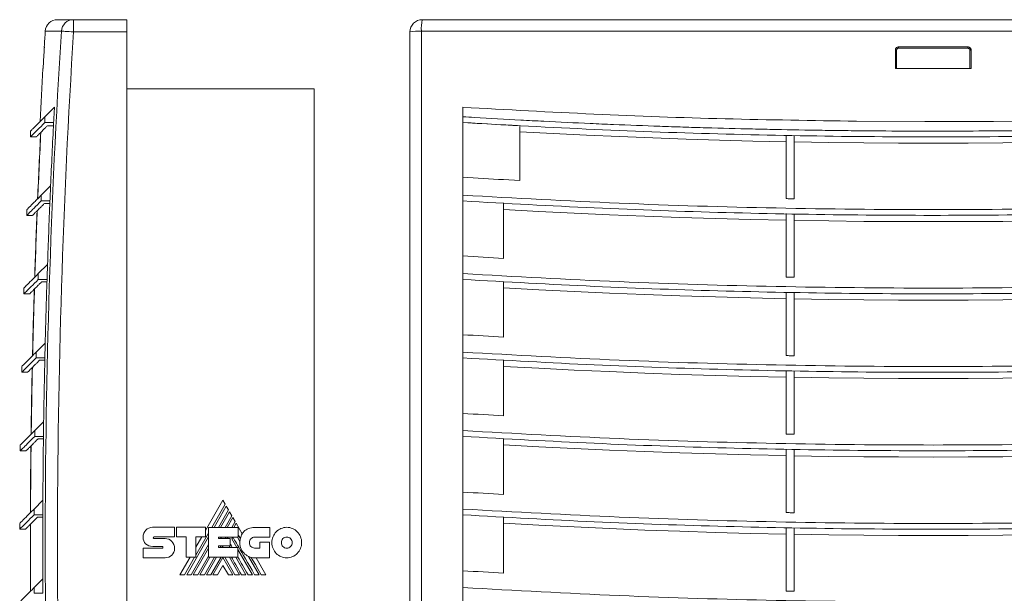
# Model space of a CAD drawing. Header units: millimetres. Extents: x -25 to 446, y -26 to 356.
# Tile 3 of 5: x -25 to 217, y 215 to 356. Entities that reach past the tile are written whole.
import ezdxf

# ---------------------------------------------------------------- set-up
doc = ezdxf.new("R2010")
doc.units = ezdxf.units.MM
doc.linetypes.add('PHANTOM', pattern=[12.7, 6.35, -1.27, 1.27, -1.27, 1.27, -1.27])
doc.layers.add('___VS___', color=7, linetype='Continuous', lineweight=15)

msp = doc.modelspace()

# ---------------------------------------------------------------- linework, layer by layer
at = {"color": 7, "linetype": 'Continuous', "lineweight": 15}
for p, q in [((-15.53, 355.99), (-11.58, 355.99)), ((-11.58, 355.99), (-11.58, 352.99)), ((-11.58, 355.99), (1.52, 355.99)), ((1.52, 355.99), (1.52, 352.99)), ((74.03, 355.99), (325.03, 355.99)), ((325.22, 353.18), (73.84, 353.18)), ((73.84, 353.18), (73.84, 101.8)), ((1.52, 352.99), (-11.58, 352.99)), ((1.52, 101.99), (1.52, 352.99)), ((71.03, 101.99), (71.03, 352.99)), ((190.23, 343.99), (190.23, 348.51)), ((190.53, 348.49), (190.53, 343.99)), ((191.03, 349.31), (208.03, 349.31)), ((208.03, 348.99), (191.03, 348.99)), ((208.53, 343.99), (208.53, 348.49)), ((208.83, 348.51), (208.83, 343.99)), ((-19.08, 343.99), (-19.06, 343.99)), ((190.23, 343.99), (208.83, 343.99)), ((47.52, 338.99), (1.52, 338.99)), ((47.52, 338.99), (47.52, 115.99)), ((-16.27, 334.49), (-18.62, 332.15)), ((84.03, 334.49), (84.03, 332.15)), ((-18.62, 332.15), (-18.63, 330.73)), ((84.03, 332.15), (84.03, 330.74)), ((-18.63, 330.73), (-16.47, 330.74)), ((84.03, 330.74), (84.03, 315.18)), ((98.03, 329.93), (98.03, 329.93)), ((98.03, 316.48), (98.03, 329.76)), ((-22.15, 328.62), (-22.15, 327.2)), ((-22.15, 327.2), (-20.73, 327.2)), ((163.37, 312.03), (163.37, 327.56)), ((165.37, 327.53), (165.37, 312)), ((-17.22, 315.18), (-19.52, 312.88)), ((84.03, 315.18), (84.03, 312.88)), ((94.03, 316.7), (98.03, 316.48)), ((-19.52, 312.88), (-19.52, 311.47)), ((84.03, 312.88), (84.03, 311.47)), ((-19.52, 311.47), (-17.38, 311.47)), ((-18.69, 310.88), (-17.4, 310.88)), ((84.03, 311.47), (84.03, 295.87)), ((94.03, 297.37), (94.03, 310.88)), ((-23.05, 309.35), (-23.05, 307.93)), ((-23.05, 307.93), (-21.62, 307.93)), ((163.37, 292.76), (163.37, 308.35)), ((165.37, 308.31), (165.37, 292.72)), ((-17.97, 295.87), (-20.24, 293.61)), ((84.03, 295.87), (84.03, 293.61)), ((-20.24, 293.61), (-20.24, 292.19)), ((84.03, 293.61), (84.03, 292.19)), ((-20.24, 292.19), (-18.09, 292.19)), ((-19.41, 291.61), (-18.11, 291.61)), ((84.03, 292.19), (84.03, 276.56)), ((94.03, 278.05), (94.03, 291.61)), ((-23.77, 290.07), (-23.77, 288.66)), ((-23.77, 288.66), (-22.34, 288.66)), ((163.37, 273.48), (163.37, 289.07)), ((165.37, 289.04), (165.37, 273.44)), ((-18.54, 276.56), (-20.77, 274.33)), ((84.03, 276.56), (84.03, 274.33)), ((-20.77, 274.33), (-20.77, 272.92)), ((84.03, 274.33), (84.03, 272.92)), ((-24.3, 270.8), (-24.3, 269.39)), ((-20.77, 272.92), (-18.63, 272.92)), ((-19.94, 272.33), (-18.64, 272.33)), ((84.03, 272.92), (84.03, 257.25)), ((94.03, 258.73), (94.03, 272.33)), ((-24.3, 269.39), (-22.87, 269.39)), ((163.37, 254.2), (163.37, 269.8)), ((165.37, 269.76), (165.37, 254.16)), ((-18.92, 257.25), (-21.11, 255.06)), ((84.03, 257.25), (84.03, 255.06)), ((-21.11, 255.06), (-21.11, 253.65)), ((84.03, 255.06), (84.03, 253.65)), ((-24.65, 251.53), (-24.65, 250.11)), ((-21.11, 253.65), (-18.97, 253.65)), ((-20.29, 253.06), (-18.98, 253.06)), ((84.03, 253.65), (84.03, 237.94)), ((94.03, 239.4), (94.03, 253.06)), ((-24.65, 250.11), (-23.21, 250.11)), ((163.37, 234.92), (163.37, 250.53)), ((165.37, 250.49), (165.37, 234.88)), ((-19.12, 237.94), (-21.27, 235.79)), ((25.11, 237.94), (20.85, 230.56)), ((22.41, 231.3), (25.68, 236.97)), ((25.68, 236.97), (25.11, 237.94)), ((84.03, 237.94), (84.03, 235.79)), ((-21.27, 235.79), (-21.27, 234.37)), ((25.93, 236.53), (22.91, 231.3)), ((24.03, 231.3), (26.49, 235.57)), ((26.74, 235.13), (24.53, 231.3)), ((26.49, 235.57), (25.93, 236.53)), ((27.3, 234.17), (26.74, 235.13)), ((84.03, 235.79), (84.03, 234.37)), ((-24.8, 232.26), (-24.8, 230.84)), ((-21.27, 234.37), (-19.13, 234.37)), ((-20.44, 233.79), (-19.13, 233.79)), ((25.64, 231.3), (27.3, 234.17)), ((27.55, 233.74), (26.14, 231.3)), ((27.28, 231.3), (28.11, 232.75)), ((28.11, 232.75), (27.55, 233.74)), ((28.36, 232.33), (27.76, 231.3)), ((29.85, 229.74), (28.36, 232.33)), ((84.03, 234.37), (84.03, 218.64)), ((94.03, 220.08), (94.03, 233.79)), ((-24.8, 230.84), (-23.37, 230.84)), ((7.84, 231.33), (13.2, 231.33)), ((13.2, 231.33), (13.2, 228.94)), ((13.73, 228.94), (13.73, 231.32)), ((13.73, 231.32), (20.85, 231.32)), ((18.48, 224.49), (21.57, 229.85)), ((20.85, 231.32), (20.85, 228.96)), ((21.57, 223.94), (21.57, 231.3)), ((21.57, 231.3), (28.83, 231.3)), ((28.83, 231.3), (28.83, 228.92)), ((32.89, 231.28), (36.62, 231.28)), ((36.62, 231.28), (36.62, 228.89)), ((163.37, 215.64), (163.37, 231.26)), ((165.37, 231.22), (165.37, 215.61)), ((8.15, 228.94), (13.2, 228.94)), ((8.16, 228.57), (10.89, 228.57)), ((16.04, 228.94), (13.73, 228.94)), ((16.04, 223.94), (16.04, 228.94)), ((16.2, 219.68), (21.57, 228.97)), ((20.85, 228.96), (18.48, 228.96)), ((18.48, 223.94), (18.48, 228.96)), ((19.92, 228.96), (18.48, 226.46)), ((23.98, 228.92), (28.83, 228.92)), ((23.98, 228.92), (23.98, 228.53)), ((23.98, 228.53), (26.87, 228.53)), ((24.54, 228.53), (24.77, 228.92)), ((25.67, 228.53), (25.9, 228.92)), ((26.16, 228.53), (26.39, 228.92)), ((26.87, 228.53), (26.87, 226.73)), ((27.27, 228.5), (27.52, 228.92)), ((27.27, 228.5), (28.5, 226.37)), ((28.64, 228.92), (29.27, 227.83)), ((36.62, 228.89), (32.89, 228.89)), ((34.18, 226.21), (34.18, 227.63)), ((34.18, 227.63), (36.54, 227.63)), ((36.54, 227.63), (36.54, 223.83)), ((5.5, 226.2), (10.2, 226.2)), ((10.2, 226.6), (7.85, 226.6)), ((17.32, 219.68), (21.57, 227.05)), ((17.83, 219.68), (21.57, 226.17)), ((23.98, 226.73), (26.87, 226.73)), ((23.98, 226.73), (23.98, 226.37)), ((23.98, 226.37), (28.79, 226.37)), ((24.42, 226.37), (24.63, 226.73)), ((24.91, 226.37), (25.12, 226.73)), ((26.67, 226.73), (26.88, 226.37)), ((28.79, 223.94), (28.79, 226.37)), ((28.79, 225.87), (32.37, 219.68)), ((32.89, 226.21), (34.18, 226.21)), ((10.89, 223.84), (5.5, 223.84)), ((17.02, 223.94), (14.56, 219.68)), ((15.7, 219.68), (18.16, 223.94)), ((16.04, 223.94), (18.48, 223.94)), ((18.93, 219.68), (21.57, 224.25)), ((19.43, 219.68), (21.89, 223.94)), ((20.54, 219.68), (23.01, 223.94)), ((21.05, 219.68), (23.51, 223.94)), ((21.57, 223.94), (28.79, 223.94)), ((22.16, 219.68), (24.63, 223.94)), ((22.66, 219.68), (25.1, 223.9)), ((27.54, 219.68), (25.1, 223.9)), ((28.04, 219.68), (25.57, 223.94)), ((26.68, 223.94), (29.14, 219.68)), ((28.29, 223.94), (30.75, 219.68)), ((31.39, 224.16), (33.98, 219.68)), ((36.54, 223.83), (32.91, 223.83)), ((35.66, 219.68), (33.27, 223.83)), ((25.1, 221.97), (23.76, 219.68)), ((25.1, 221.97), (26.43, 219.68)), ((-19.12, 218.64), (-21.24, 216.52)), ((84.03, 218.64), (84.03, 216.52)), ((-21.24, 216.52), (-21.24, 215.1)), ((84.03, 216.52), (84.03, 215.1)), ((-21.24, 215.1), (-19.1, 215.1)), ((84.03, 215.1), (84.03, 199.33))]:
    msp.add_line(p, q, dxfattribs=at)
at = {"color": 8, "linetype": 'Continuous', "lineweight": 15}
for p, q in [((-14.57, 353.18), (-18.53, 353.18)), ((-18.77, 349.31), (-18.75, 349.31)), ((-18.75, 349.31), (-18.75, 349.29))]:
    msp.add_line(p, q, dxfattribs=at)
at = {"color": 7, "linetype": 'Continuous', "lineweight": 15, "flags": 128}
for points in [[(-11.58, 352.99), (-12.14, 353.02), (-12.68, 353.06), (-13.18, 353.09), (-13.63, 353.12), (-14, 353.14), (-14.29, 353.16), (-14.48, 353.17), (-14.57, 353.18)], [(315.03, 334.49), (298.27, 333.54), (281.5, 332.74), (264.71, 332.09), (247.92, 331.58), (231.11, 331.23), (214.3, 331.02), (197.49, 330.97), (180.68, 331.06)], [(-16.51, 329.94), (-17.09, 329.94), (-18.01, 329.93)], [(98.03, 328.44), (106.19, 328.01), (114.35, 327.61), (122.51, 327.26), (130.68, 326.93), (138.85, 326.65), (147.02, 326.4), (155.19, 326.19), (163.37, 326.01)], [(165.37, 325.97), (173.91, 325.83), (182.45, 325.74), (190.99, 325.68), (199.53, 325.66), (208.07, 325.68), (216.62, 325.74), (225.16, 325.83), (233.7, 325.97)], [(94.03, 316.7), (92.78, 316.77), (91.53, 316.84), (90.28, 316.91), (89.03, 316.98), (87.78, 317.06), (86.53, 317.13), (85.28, 317.21), (84.03, 317.28)], [(163.37, 312.03), (163.62, 312.03), (163.87, 312.02), (164.12, 312.02), (164.37, 312.01), (164.62, 312.01), (164.87, 312.01), (165.12, 312), (165.37, 312)], [(94.03, 309.39), (102.69, 308.91), (111.35, 308.48), (120.01, 308.09), (128.67, 307.74), (137.34, 307.43), (146.02, 307.16), (154.69, 306.93), (163.37, 306.74)], [(165.37, 306.7), (173.91, 306.56), (182.45, 306.46), (190.99, 306.4), (199.53, 306.38), (208.07, 306.4), (216.62, 306.46), (225.16, 306.56), (233.7, 306.7)], [(94.03, 297.37), (92.78, 297.44), (91.53, 297.51), (90.28, 297.58), (89.03, 297.66), (87.78, 297.73), (86.53, 297.8), (85.28, 297.87), (84.03, 297.95)], [(163.37, 292.76), (163.62, 292.75), (163.87, 292.75), (164.12, 292.74), (164.37, 292.74), (164.62, 292.73), (164.87, 292.73), (165.12, 292.72), (165.37, 292.72)], [(94.03, 290.12), (102.69, 289.64), (111.35, 289.21), (120.01, 288.82), (128.67, 288.46), (137.34, 288.15), (146.02, 287.88), (154.69, 287.65), (163.37, 287.46)], [(165.37, 287.43), (173.91, 287.29), (182.45, 287.19), (190.99, 287.13), (199.53, 287.11), (208.07, 287.13), (216.62, 287.19), (225.16, 287.29), (233.7, 287.43)], [(94.03, 278.05), (92.78, 278.12), (91.53, 278.19), (90.28, 278.26), (89.03, 278.33), (87.78, 278.4), (86.53, 278.47), (85.28, 278.54), (84.03, 278.62)], [(163.37, 273.48), (163.62, 273.47), (163.87, 273.47), (164.12, 273.46), (164.37, 273.46), (164.62, 273.45), (164.87, 273.45), (165.12, 273.45), (165.37, 273.44)], [(94.03, 270.84), (102.69, 270.37), (111.35, 269.94), (120.01, 269.54), (128.67, 269.19), (137.34, 268.88), (146.02, 268.61), (154.69, 268.38), (163.37, 268.19)], [(165.37, 268.15), (173.91, 268.02), (182.45, 267.92), (190.99, 267.86), (199.53, 267.84), (208.07, 267.86), (216.62, 267.92), (225.16, 268.02), (233.7, 268.15)], [(94.03, 258.73), (92.78, 258.79), (91.53, 258.86), (90.28, 258.93), (89.03, 259), (87.78, 259.07), (86.53, 259.14), (85.28, 259.21), (84.03, 259.29)], [(163.37, 254.2), (163.62, 254.19), (163.87, 254.19), (164.12, 254.19), (164.37, 254.18), (164.62, 254.18), (164.87, 254.17), (165.12, 254.17), (165.37, 254.16)], [(94.03, 251.57), (102.69, 251.1), (111.35, 250.66), (120.01, 250.27), (128.67, 249.92), (137.34, 249.61), (146.02, 249.34), (154.69, 249.11), (163.37, 248.92)], [(165.37, 248.88), (173.91, 248.74), (182.45, 248.64), (190.99, 248.59), (199.53, 248.57), (208.07, 248.59), (216.62, 248.64), (225.16, 248.74), (233.7, 248.88)], [(94.03, 239.4), (92.78, 239.47), (91.53, 239.54), (90.28, 239.61), (89.03, 239.67), (87.78, 239.74), (86.53, 239.82), (85.28, 239.89), (84.03, 239.96)], [(163.37, 234.92), (163.62, 234.92), (163.87, 234.91), (164.12, 234.91), (164.37, 234.9), (164.62, 234.9), (164.87, 234.89), (165.12, 234.89), (165.37, 234.88)], [(94.03, 232.3), (102.69, 231.82), (111.35, 231.39), (120.01, 231), (128.67, 230.65), (137.34, 230.34), (146.02, 230.06), (154.69, 229.83), (163.37, 229.65)], [(165.37, 229.61), (173.91, 229.47), (182.45, 229.37), (190.99, 229.31), (199.53, 229.29), (208.07, 229.31), (216.62, 229.37), (225.16, 229.47), (233.7, 229.61)], [(34.53, 219.68), (33.78, 220.98), (33.08, 222.19), (32.56, 223.08), (32.07, 223.92)], [(94.03, 220.08), (92.78, 220.15), (91.53, 220.21), (90.28, 220.28), (89.03, 220.35), (87.78, 220.42), (86.53, 220.49), (85.28, 220.56), (84.03, 220.63)], [(163.37, 215.64), (163.62, 215.64), (163.87, 215.63), (164.12, 215.63), (164.37, 215.62), (164.62, 215.62), (164.87, 215.62), (165.12, 215.61), (165.37, 215.61)]]:
    msp.add_lwpolyline(points, dxfattribs=at)
at = {"color": 7, "linetype": 'Continuous', "lineweight": 15}
for centre, radius, start, end in [((-15.53, 352.99), 3, 90, 176.3969), ((-11.58, 352.99), 3, 90.0522, 176.4583), ((74.03, 352.99), 3, 90, 180), ((84.9, 353.85), 11.08, 168.8556, 183.4716), ((1977.52, 227.49), 2000, 176.39691, 176.508), ((1977.52, 227.49), 1996.05, 176.38977, 183.61023), ((73.17, 342.12), 11.08, 86.5284, 101.1444), ((1977.52, 227.49), 1993.05, 176.38977, 183.61023), ((1977.52, 227.49), 1999.98, 176.53093, 176.66059), ((190.31, 347.24), 1.26, 79.6883, 93.418), ((210.1, 349.22), 19.07, 179.7513, 180.7074), ((189, 349.22), 19.03, 359.2903, 0.2483), ((208.76, 347.24), 1.26, 86.5821, 100.3115), ((1977.52, 227.49), 2000, 176.66063, 177.03423), ((1977.52, 227.49), 1996.66, 176.92787, 177.03566), ((1977.52, 227.49), 1996.66, 177.03566, 177.48269), ((1977.52, 227.49), 1999.71, 177.11048, 177.5779), ((1977.52, 227.49), 1999.67, 177.10936, 177.57681), ((1977.52, 227.49), 1996.66, 177.48269, 177.58947), ((1977.52, 227.49), 1996.66, 177.58947, 178.03725), ((1977.52, 227.49), 1999.71, 177.66253, 178.13064), ((1977.52, 227.49), 1999.67, 177.66144, 178.12956), ((1977.52, 227.49), 1996.66, 178.03725, 178.14291), ((1977.52, 227.49), 1996.66, 178.14291, 178.59161), ((1977.52, 227.49), 1999.71, 178.21439, 178.6832), ((1977.52, 227.49), 1999.67, 178.21332, 178.68215), ((1977.52, 227.49), 1996.66, 178.59161, 178.69616), ((1977.52, 227.49), 1996.66, 178.69616, 179.14581), ((1977.52, 227.49), 1999.71, 178.76611, 179.23565), ((1977.52, 227.49), 1999.67, 178.76506, 179.23462), ((1977.52, 227.49), 1996.66, 179.14581, 179.2493), ((1977.52, 227.49), 1996.66, 179.2493, 179.69991), ((1977.52, 227.49), 1999.71, 179.31773, 179.78803), ((1977.52, 227.49), 1999.67, 179.3167, 179.78702), ((1977.52, 227.49), 1996.66, 179.69991, 179.80237), ((1977.52, 227.49), 1996.66, 179.80237, 180.25396), ((1977.52, 227.49), 1999.71, 179.86932, 180.3404), ((1977.52, 227.49), 1999.67, 179.8683, 180.3394), ((33.33, 227.65), 4.06, 149.0381, 166.8386), ((32.91, 227.49), 3.66, 174.6401, 270), ((1977.52, 227.49), 1996.66, 180.25396, 180.35542)]:
    msp.add_arc(centre, radius, start, end, dxfattribs=at)
for points, knots in [([(-18.75, 349.27), (-18.75, 349.25), (-18.75, 349.19), (-18.76, 349.01), (-18.78, 348.78), (-18.79, 348.6), (-18.79, 348.51)], [0, 0, 0, 0, 0.221433, 0.480791, 0.740401, 1, 1, 1, 1]), ([(-18.75, 349.29), (-18.75, 349.29), (-18.75, 349.29), (-18.75, 349.28), (-18.75, 349.27)], [0, 0, 0, 0, 0.222624, 1, 1, 1, 1]), ([(190.23, 348.51), (190.23, 348.56), (190.24, 348.71), (190.34, 348.94), (190.52, 349.14), (190.76, 349.28), (190.94, 349.3), (191.03, 349.31)], [0, 0, 0, 0, 0.142629, 0.357313, 0.571638, 0.785819, 1, 1, 1, 1]), ([(191.03, 348.99), (190.98, 348.98), (190.86, 348.97), (190.71, 348.88), (190.6, 348.76), (190.54, 348.62), (190.53, 348.52), (190.53, 348.49)], [0, 0, 0, 0, 0.213911, 0.427919, 0.642265, 0.857159, 1, 1, 1, 1]), ([(208.03, 349.31), (208.09, 349.3), (208.24, 349.29), (208.47, 349.2), (208.67, 349.02), (208.81, 348.78), (208.82, 348.6), (208.83, 348.51)], [0, 0, 0, 0, 0.140132, 0.354703, 0.569665, 0.784838, 1, 1, 1, 1]), ([(208.53, 348.49), (208.53, 348.54), (208.52, 348.66), (208.43, 348.81), (208.3, 348.92), (208.16, 348.98), (208.07, 348.98), (208.03, 348.99)], [0, 0, 0, 0, 0.215461, 0.430788, 0.645697, 0.860051, 1, 1, 1, 1]), ([(180.68, 331.06), (169.92, 331.22), (148.41, 331.54), (116.18, 332.69), (94.75, 333.89), (84.03, 334.49)], [0, 0, 0, 0, 0.3335195, 0.6667875, 1, 1, 1, 1]), ([(-22.15, 328.62), (-22.15, 328.62), (-22.15, 328.62), (-22.12, 328.65), (-22.01, 328.76), (-21.83, 328.94), (-21.58, 329.19), (-21.27, 329.5), (-20.88, 329.89), (-20.43, 330.34), (-19.73, 331.04), (-19.06, 331.7), (-18.62, 332.15)], [0, 0, 0, 0, 0.010451, 0.109029, 0.207607, 0.306186, 0.404764, 0.503342, 0.60192, 0.700498, 0.799077, 1, 1, 1, 1]), ([(84.03, 332.15), (84.98, 332.09), (89.71, 331.81), (96.34, 331.43), (105.81, 330.94), (113.4, 330.57), (122.88, 330.16), (130.47, 329.87), (138.06, 329.61), (145.65, 329.38), (153.25, 329.18), (162.74, 328.97), (170.34, 328.84), (177.94, 328.74), (185.54, 328.66), (193.14, 328.62), (202.64, 328.61), (212.14, 328.65), (223.54, 328.76), (234.94, 328.94), (246.33, 329.19), (257.72, 329.5), (269.11, 329.89), (280.49, 330.34), (295.81, 331.04), (307.31, 331.7), (315.03, 332.15)], [0, 0, 0, 0, 0.012322, 0.061612, 0.086257, 0.135547, 0.160191, 0.209481, 0.234126, 0.258771, 0.30806, 0.332705, 0.381995, 0.40664, 0.431284, 0.480574, 0.505219, 0.554509, 0.603798, 0.653088, 0.702378, 0.751668, 0.800957, 0.850247, 0.899537, 1, 1, 1, 1]), ([(-22.08, 327.27), (-22.1, 327.25), (-22.16, 327.2), (-21.62, 327.73), (-20.53, 328.82), (-19.26, 330.09), (-18.63, 330.73)], [0, 0, 0, 0, 0.119289, 0.412906, 0.706477, 1, 1, 1, 1]), ([(-18.01, 329.93), (-18.17, 329.77), (-18.66, 329.28), (-19.34, 328.6), (-19.98, 327.96), (-20.42, 327.52), (-20.69, 327.25), (-20.72, 327.22), (-20.73, 327.21)], [0, 0, 0, 0, 0.092249, 0.276751, 0.461252, 0.645754, 0.830256, 1, 1, 1, 1]), ([(84.03, 330.74), (94.79, 330.13), (116.31, 328.92), (148.65, 327.8), (181.03, 327.2), (213.93, 327.16), (247.34, 327.71), (281.22, 328.83), (303.76, 330.09), (315.03, 330.73)], [0, 0, 0, 0, 0.139977, 0.279986, 0.420013, 0.560039, 0.706716, 0.85337, 1, 1, 1, 1]), ([(84.03, 330.74), (87.15, 330.55), (91.81, 330.27), (96.48, 330.02), (98.03, 329.93)], [0, 0, 0, 0, 0.667298, 1, 1, 1, 1]), ([(-23.05, 309.35), (-22.97, 309.42), (-22.82, 309.58), (-21.64, 310.76), (-20.23, 312.17), (-19.52, 312.88)], [0, 0, 0, 0, 0.333794, 0.667035, 1, 1, 1, 1]), ([(84.03, 312.88), (96.83, 312.17), (122.43, 310.75), (160.95, 309.62), (199.53, 309.21), (238.11, 309.62), (276.63, 310.75), (302.24, 312.17), (315.03, 312.88)], [0, 0, 0, 0, 0.166484, 0.3331043, 0.5, 0.6668972, 0.8335175, 1, 1, 1, 1]), ([(-22.98, 308), (-23, 307.98), (-23.06, 307.93), (-22.52, 308.46), (-21.42, 309.56), (-20.15, 310.83), (-19.52, 311.47)], [0, 0, 0, 0, 0.120075, 0.413548, 0.706888, 1, 1, 1, 1]), ([(-21.62, 307.95), (-21.62, 307.95), (-21.62, 307.95), (-21.43, 308.14), (-21.08, 308.5), (-20.54, 309.03), (-19.92, 309.65), (-19.29, 310.28), (-18.89, 310.68), (-18.69, 310.88)], [0, 0, 0, 0, 0.107884, 0.278328, 0.448772, 0.619216, 0.78966, 0.894826, 1, 1, 1, 1]), ([(84.03, 311.47), (94.78, 310.86), (116.29, 309.65), (148.64, 308.53), (181.02, 307.93), (213.93, 307.89), (247.35, 308.44), (281.23, 309.57), (303.77, 310.83), (315.03, 311.47)], [0, 0, 0, 0, 0.139892, 0.279889, 0.419952, 0.560038, 0.706774, 0.853444, 1, 1, 1, 1]), ([(-23.77, 290.07), (-23.69, 290.15), (-23.54, 290.31), (-22.36, 291.49), (-20.94, 292.9), (-20.24, 293.61)], [0, 0, 0, 0, 0.3337945, 0.6670351, 1, 1, 1, 1]), ([(84.03, 293.61), (96.83, 292.9), (122.43, 291.48), (160.95, 290.34), (199.53, 289.94), (238.11, 290.34), (276.63, 291.48), (302.24, 292.9), (315.03, 293.61)], [0, 0, 0, 0, 0.166484, 0.3331043, 0.5, 0.6668972, 0.8335175, 1, 1, 1, 1]), ([(-23.7, 288.73), (-23.72, 288.71), (-23.77, 288.66), (-23.24, 289.19), (-22.14, 290.29), (-20.87, 291.56), (-20.24, 292.19)], [0, 0, 0, 0, 0.120075, 0.413548, 0.706888, 1, 1, 1, 1]), ([(-22.34, 288.68), (-22.34, 288.68), (-22.34, 288.67), (-22.15, 288.86), (-21.79, 289.22), (-21.26, 289.76), (-20.64, 290.38), (-20.01, 291), (-19.61, 291.4), (-19.41, 291.61)], [0, 0, 0, 0, 0.107884, 0.278328, 0.448772, 0.619216, 0.78966, 0.894826, 1, 1, 1, 1]), ([(84.03, 292.19), (94.78, 291.59), (116.29, 290.37), (148.64, 289.26), (181.02, 288.66), (213.93, 288.62), (247.35, 289.17), (281.23, 290.29), (303.77, 291.56), (315.03, 292.19)], [0, 0, 0, 0, 0.139892, 0.279889, 0.419952, 0.560038, 0.706774, 0.853444, 1, 1, 1, 1]), ([(-24.3, 270.8), (-24.22, 270.88), (-24.07, 271.04), (-22.89, 272.21), (-21.47, 273.63), (-20.77, 274.33)], [0, 0, 0, 0, 0.333794, 0.667035, 1, 1, 1, 1]), ([(84.03, 274.33), (96.83, 273.62), (122.43, 272.2), (160.95, 271.07), (199.53, 270.67), (238.11, 271.07), (276.63, 272.2), (302.24, 273.62), (315.03, 274.33)], [0, 0, 0, 0, 0.166484, 0.3331043, 0.5, 0.6668972, 0.8335175, 1, 1, 1, 1]), ([(-24.23, 269.45), (-24.25, 269.44), (-24.3, 269.38), (-23.77, 269.92), (-22.67, 271.02), (-21.4, 272.29), (-20.77, 272.92)], [0, 0, 0, 0, 0.120075, 0.413548, 0.706888, 1, 1, 1, 1]), ([(-22.87, 269.41), (-22.87, 269.41), (-22.87, 269.4), (-22.68, 269.59), (-22.32, 269.95), (-21.79, 270.49), (-21.17, 271.11), (-20.54, 271.73), (-20.14, 272.13), (-19.94, 272.33)], [0, 0, 0, 0, 0.1078841, 0.2783279, 0.4487719, 0.6192157, 0.7896596, 0.8948261, 1, 1, 1, 1]), ([(84.03, 272.92), (94.78, 272.31), (116.29, 271.1), (148.64, 269.98), (181.02, 269.38), (213.93, 269.34), (247.35, 269.9), (281.23, 271.02), (303.77, 272.29), (315.03, 272.92)], [0, 0, 0, 0, 0.139892, 0.279889, 0.419952, 0.560038, 0.706774, 0.853444, 1, 1, 1, 1]), ([(-24.65, 251.53), (-24.57, 251.61), (-24.41, 251.76), (-23.23, 252.94), (-21.82, 254.35), (-21.11, 255.06)], [0, 0, 0, 0, 0.3337945, 0.6670351, 1, 1, 1, 1]), ([(84.03, 255.06), (96.83, 254.35), (122.43, 252.93), (160.95, 251.8), (199.53, 251.39), (238.11, 251.8), (276.63, 252.93), (302.24, 254.35), (315.03, 255.06)], [0, 0, 0, 0, 0.166484, 0.333104, 0.5, 0.666897, 0.833518, 1, 1, 1, 1]), ([(-24.58, 250.18), (-24.59, 250.17), (-24.65, 250.11), (-24.11, 250.65), (-23.02, 251.74), (-21.75, 253.01), (-21.11, 253.65)], [0, 0, 0, 0, 0.120075, 0.413548, 0.706888, 1, 1, 1, 1]), ([(-23.21, 250.13), (-23.21, 250.13), (-23.22, 250.13), (-23.03, 250.32), (-22.67, 250.68), (-22.13, 251.21), (-21.51, 251.83), (-20.89, 252.46), (-20.49, 252.86), (-20.29, 253.06)], [0, 0, 0, 0, 0.107884, 0.278328, 0.448772, 0.619216, 0.78966, 0.894826, 1, 1, 1, 1]), ([(84.03, 253.65), (94.78, 253.04), (116.29, 251.83), (148.64, 250.71), (181.02, 250.11), (213.93, 250.07), (247.35, 250.62), (281.23, 251.75), (303.77, 253.01), (315.03, 253.65)], [0, 0, 0, 0, 0.139892, 0.279889, 0.419952, 0.560038, 0.706774, 0.853444, 1, 1, 1, 1]), ([(-24.8, 232.26), (-24.73, 232.33), (-24.57, 232.49), (-23.39, 233.67), (-21.98, 235.08), (-21.27, 235.79)], [0, 0, 0, 0, 0.333794, 0.667035, 1, 1, 1, 1]), ([(84.03, 235.79), (96.83, 235.08), (122.43, 233.66), (160.95, 232.53), (199.53, 232.12), (238.11, 232.53), (276.63, 233.66), (302.24, 235.08), (315.03, 235.79)], [0, 0, 0, 0, 0.166484, 0.333104, 0.5, 0.666897, 0.833518, 1, 1, 1, 1]), ([(-24.74, 230.91), (-24.75, 230.89), (-24.81, 230.84), (-24.27, 231.37), (-23.18, 232.47), (-21.91, 233.74), (-21.27, 234.37)], [0, 0, 0, 0, 0.120075, 0.413548, 0.706888, 1, 1, 1, 1]), ([(-23.37, 230.86), (-23.37, 230.86), (-23.38, 230.86), (-23.19, 231.05), (-22.83, 231.4), (-22.29, 231.94), (-21.67, 232.56), (-21.05, 233.19), (-20.65, 233.59), (-20.44, 233.79)], [0, 0, 0, 0, 0.107884, 0.278328, 0.448772, 0.619216, 0.78966, 0.894826, 1, 1, 1, 1]), ([(84.03, 234.37), (94.78, 233.77), (116.29, 232.55), (148.64, 231.44), (181.02, 230.84), (213.93, 230.8), (247.35, 231.35), (281.23, 232.48), (303.77, 233.74), (315.03, 234.37)], [0, 0, 0, 0, 0.139892, 0.279889, 0.419952, 0.560038, 0.706774, 0.853444, 1, 1, 1, 1]), ([(-24.78, 212.98), (-24.7, 213.06), (-24.54, 213.22), (-23.37, 214.4), (-21.95, 215.81), (-21.24, 216.52)], [0, 0, 0, 0, 0.333794, 0.667035, 1, 1, 1, 1]), ([(84.03, 216.52), (96.83, 215.81), (122.43, 214.39), (160.95, 213.25), (199.53, 212.85), (238.11, 213.25), (276.63, 214.39), (302.24, 215.81), (315.03, 216.52)], [0, 0, 0, 0, 0.166484, 0.333104, 0.5, 0.666897, 0.833518, 1, 1, 1, 1])]:
    msp.add_open_spline(points, degree=3, knots=knots, dxfattribs=at)
at = {"color": 8, "linetype": 'Continuous', "lineweight": 15}
msp.add_open_spline([(-18.75, 349.31), (-18.75, 349.31), (-18.75, 349.31), (-18.75, 349.28), (-18.75, 349.27)], degree=3, knots=[0, 0, 0, 0, 0.818657, 1, 1, 1, 1], dxfattribs=at)
at = {"color": 7, "linetype": 'Continuous', "lineweight": 15}
for points in [[(5.5, 228.93), (5.5, 229.59), (5.76, 230.19), (6.18, 230.63)], [(6.18, 230.63), (6.61, 231.06), (7.2, 231.33), (7.84, 231.33)], [(29.85, 229.74), (29.97, 229.93), (30.11, 230.11), (30.26, 230.27)], [(30.26, 230.27), (30.87, 230.9), (31.75, 231.28), (32.89, 231.28)], [(37.13, 227.55), (37.13, 228.59), (37.54, 229.53), (38.2, 230.21)], [(38.2, 230.21), (38.86, 230.89), (39.77, 231.31), (40.78, 231.31)], [(40.78, 231.31), (41.79, 231.31), (42.7, 230.89), (43.36, 230.21)], [(43.36, 230.21), (44.02, 229.53), (44.43, 228.59), (44.43, 227.55)], [(6.12, 227.26), (5.72, 227.65), (5.49, 228.2), (5.5, 228.93)], [(8.06, 228.89), (8.03, 228.85), (8.01, 228.79), (8.01, 228.74)], [(8.01, 228.74), (8.01, 228.69), (8.03, 228.65), (8.06, 228.62)], [(8.15, 228.94), (8.12, 228.94), (8.09, 228.92), (8.06, 228.89)], [(8.06, 228.62), (8.08, 228.59), (8.12, 228.57), (8.16, 228.57)], [(10.89, 228.57), (11.53, 228.57), (12.12, 228.29), (12.54, 227.85)], [(12.54, 227.85), (12.97, 227.4), (13.23, 226.78), (13.23, 226.11)], [(27.4, 226.37), (27.17, 226.77), (26.99, 227.07), (26.87, 227.29)], [(32.88, 219.68), (29.47, 225.56), (27.69, 228.64), (27.53, 228.92)], [(29.37, 228.58), (29.16, 228.95), (28.98, 229.26), (28.83, 229.51)], [(29.27, 227.83), (29.29, 228.09), (29.32, 228.34), (29.37, 228.58)], [(31.98, 228.5), (31.74, 228.26), (31.6, 227.92), (31.6, 227.55)], [(31.6, 227.55), (31.6, 227.18), (31.74, 226.84), (31.98, 226.6)], [(32.89, 228.89), (32.53, 228.89), (32.21, 228.74), (31.98, 228.5)], [(38.2, 224.91), (37.54, 225.58), (37.13, 226.52), (37.13, 227.55)], [(39.84, 228.53), (39.6, 228.28), (39.45, 227.94), (39.45, 227.55)], [(39.45, 227.55), (39.45, 227.17), (39.6, 226.83), (39.84, 226.58)], [(40.78, 228.93), (40.41, 228.93), (40.08, 228.78), (39.84, 228.53)], [(41.72, 228.53), (41.48, 228.78), (41.15, 228.93), (40.78, 228.93)], [(42.11, 227.55), (42.11, 227.93), (41.96, 228.28), (41.72, 228.53)], [(41.72, 226.58), (41.96, 226.83), (42.11, 227.18), (42.11, 227.55)], [(44.43, 227.55), (44.43, 226.52), (44.03, 225.58), (43.37, 224.91)], [(7.85, 226.6), (7.17, 226.62), (6.55, 226.84), (6.12, 227.26)], [(10.31, 226.54), (10.28, 226.58), (10.25, 226.6), (10.2, 226.6)], [(10.2, 226.2), (10.25, 226.2), (10.29, 226.22), (10.32, 226.25)], [(10.37, 226.38), (10.37, 226.44), (10.35, 226.5), (10.31, 226.54)], [(10.32, 226.25), (10.35, 226.28), (10.37, 226.33), (10.37, 226.38)], [(13.23, 226.11), (13.23, 225.46), (12.97, 224.9), (12.56, 224.5)], [(31.98, 226.6), (32.21, 226.36), (32.53, 226.21), (32.89, 226.21)], [(40.78, 223.81), (39.77, 223.81), (38.86, 224.23), (38.2, 224.91)], [(39.84, 226.58), (40.08, 226.33), (40.41, 226.18), (40.78, 226.18)], [(40.78, 226.18), (41.15, 226.18), (41.48, 226.33), (41.72, 226.58)], [(43.37, 224.91), (42.7, 224.23), (41.79, 223.81), (40.78, 223.81)], [(12.56, 224.5), (12.13, 224.08), (11.54, 223.84), (10.89, 223.84)], [(29.65, 219.68), (28.61, 221.47), (27.79, 222.89), (27.18, 223.94)], [(31.26, 219.68), (30.28, 221.37), (29.46, 222.79), (28.79, 223.95)]]:
    msp.add_open_spline(points, degree=3, dxfattribs=at)
at = {"layer": '___VS___', "linetype": 'PHANTOM'}
for p, q in [((5.5, 226.2), (5.5, 223.84)), ((14.56, 219.68), (15.7, 219.68)), ((16.2, 219.68), (17.32, 219.68)), ((17.83, 219.68), (18.93, 219.68)), ((19.43, 219.68), (20.54, 219.68)), ((21.05, 219.68), (22.16, 219.68)), ((22.66, 219.68), (23.76, 219.68)), ((26.43, 219.68), (27.54, 219.68)), ((28.04, 219.68), (29.14, 219.68)), ((29.65, 219.68), (30.75, 219.68)), ((31.26, 219.68), (32.37, 219.68)), ((32.88, 219.68), (33.98, 219.68)), ((34.53, 219.68), (35.66, 219.68))]:
    msp.add_line(p, q, dxfattribs=at)

doc.saveas('drawing.dxf')
